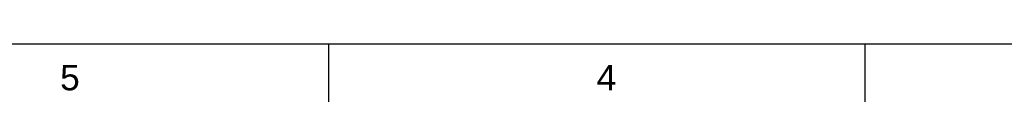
# Model space of a CAD drawing. Header units: millimetres. Extents: x 0 to 592, y 0 to 418.
# Tile 21 of 44: x 254 to 391, y 0 to 13. Entities that reach past the tile are written whole.
import ezdxf
from ezdxf import colors
from ezdxf.entities.mleader import LeaderData, LeaderLine
from ezdxf.math import Vec2, Vec3

# ---------------------------------------------------------------- set-up
doc = ezdxf.new("R2010")
doc.units = ezdxf.units.MM
doc.layers.add('Cartouche', color=7, linetype='Continuous')
doc.layers.add('Marges', color=7, linetype='Continuous')

# ---------------------------------------------------------------- blocks, each defined once
blk = doc.blocks.new('_Dot')
at = {"color": 0, "linetype": 'ByBlock', "lineweight": -2}
blk.add_line((-0.5, 0), (-1, 0), dxfattribs=at)
at = {"color": 0, "linetype": 'ByBlock', "const_width": 0.5}
blk.add_lwpolyline([(-0.25, 0, 1), (0.25, 0, 1)], format="xyb", close=True, dxfattribs=at)
blk = doc.blocks.new('SE5')
at = {"layer": 'Marges', "char_height": 3.5, "width": 3.7133, "attachment_point": 1}
for s, insert in [('{\\fArial|b0||i0||c0|p34;\\C7;\\H3.5;\\W1.;5}', (259.88, 7.08)), ('{\\fArial|b0||i0||c0|p34;\\C7;\\H3.5;\\W1.;4}', (334.13, 7.08))]:
    blk.add_mtext(s, dxfattribs=dict(at, insert=insert))
blk = doc.blocks.new('SE4')
at = {"layer": 'Marges'}
blk.add_blockref('SE5', (0, 0), dxfattribs=at)

msp = doc.modelspace()

# ---------------------------------------------------------------- linework, layer by layer
at = {"layer": 'Marges', "color": 7, "linetype": 'Continuous'}
for p, q in [((10, 10), (584, 10)), ((297, 10), (297, 2)), ((371.25, 10), (371.25, 2))]:
    msp.add_line(p, q, dxfattribs=at)

# ---------------------------------------------------------------- block references
msp.add_blockref('SE4', (0, 0))

# ---------------------------------------------------------------- leaders
at = {"layer": 'Cartouche', "color": 7, "linetype": 'Continuous'}
ml = msp.add_multileader_mtext('Standard', dxfattribs=at)
ml.set_content('{\\pxsm0.9;\\fArial|b0||i0||c0|p34;\\W1.;1 / 1\\P}', color=256)
ml.set_leader_properties()
ml.set_arrow_properties(name='DOT')
ml.build(insert=Vec2(0, 0))
ml.multileader.update_dxf_attribs({"leader_type": 0, "dogleg_length": 0, "arrow_head_size": 2})
ctx = ml.context
ctx.base_point, ctx.char_height, ctx.arrow_head_size, ctx.landing_gap_size = Vec3(573.7628, 12.1221), 2, 2, 0.7
ctx.text_align_type = 1
notes = []
notes.append((ctx, [(0, (0, 0, 0), (0, 0), (1, 0), 1, [])]))
ctx.mtext.insert, ctx.mtext.alignment = Vec3(578.0708, 13.1391), 2
for ctx, leaders in notes:
    for number, flags, end, landing, length, lines in leaders:
        leader = LeaderData()
        leader.index, (leader.has_last_leader_line, leader.has_dogleg_vector, leader.attachment_direction) = number, flags
        leader.last_leader_point, leader.dogleg_vector, leader.dogleg_length = Vec3(end), Vec3(landing), length
        for number, points, colour, breaks in lines:
            line = LeaderLine()
            line.index, line.vertices, line.color, line.breaks = number, Vec3.list(points), colors.encode_raw_color(colour), breaks
            leader.lines.append(line)
        ctx.leaders.append(leader)

doc.saveas('drawing.dxf')
